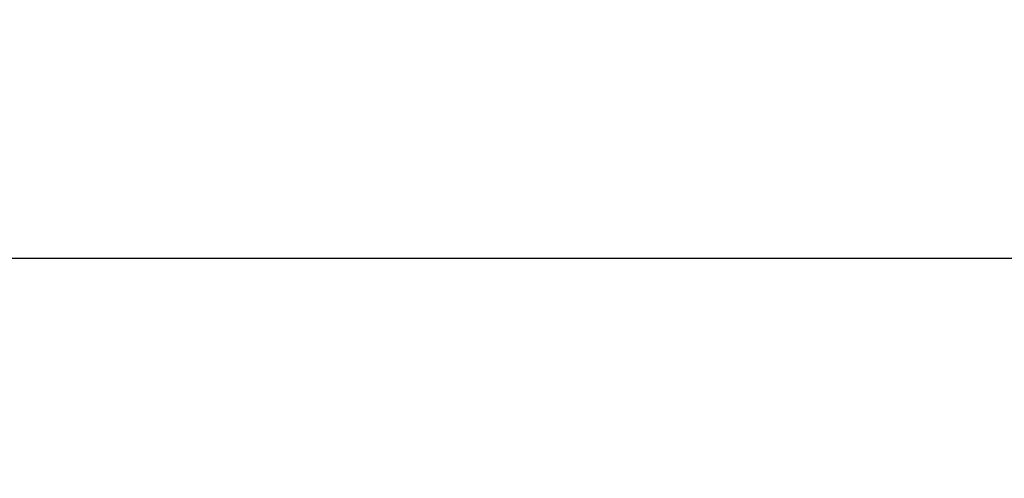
# Model space of a CAD drawing. Header units: inches. Extents: x 0 to 37.8, y 0 to 24.4.
# Tile 10 of 38: x 15.553 to 16.377, y 5.881 to 6.265. Entities that reach past the tile are written whole.
import ezdxf

# ---------------------------------------------------------------- set-up
doc = ezdxf.new("R2010")
doc.units = ezdxf.units.IN
doc.header["$LTSCALE"] = 2.077778
doc.header["$MEASUREMENT"] = 0
doc.layers.get('0').update_dxf_attribs({"linetype": 'CONTINUOUS'})
doc.layers.add('DIMENSIONS', color=7, linetype='CONTINUOUS')
doc.styles.get("Standard").update_dxf_attribs({"font": 'arial.ttf'})
doc.dimstyles.new('DIMSTYLE_1', dxfattribs={"dimtxt": 0.166667, "dimasz": 0.222222, "dimexe": 0.09, "dimexo": 0.07, "dimgap": 0.0375, "dimtad": 0, "dimtih": 1, "dimtoh": 1, "dimzin": 4, "dimdsep": 46, "dimtxsty": 'Standard', "dimblk": '_FILLED', "dimblk1": '_FILLED', "dimblk2": '_FILLED', "dimcen": 0.09, "dimadec": 3, "dimazin": 1, "dimtfac": 1, "dimtdec": 3, "dimtofl": 0, "dimtmove": 0, "dimatfit": 3, "dimldrblk": '_FILLED', "dimfxl": 0, "dimtolj": 1, "dimtzin": 4, "dimarcsym": 0})

# ---------------------------------------------------------------- blocks, each defined once
blk = doc.blocks.new('_FILLED')
at = {"color": 0, "linetype": 'ByBlock'}
blk.add_solid([(0, 0), (-1, 0.2), (-1, -0.2)], dxfattribs=at)
blk = doc.blocks.new('*D14')
at = {"layer": 'DIMENSIONS', "color": 2, "linetype": 'Continuous'}
for p, q in [((11.23864, 5.78796), (11.23864, 6.2648)), ((17.17864, 5.78796), (17.17864, 6.2648)), ((11.23864, 6.0648), (13.51781, 6.0648)), ((17.17864, 6.0648), (14.89947, 6.0648))]:
    blk.add_line(p, q, dxfattribs=at)
at = {"layer": 'DIMENSIONS', "color": 2, "linetype": 'Continuous', "xscale": 0.2222222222, "yscale": 0.2222222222, "zscale": 0.2222222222, "rotation": 180}
blk.add_blockref('_FILLED', (11.23864, 6.0648), dxfattribs=at)
at = {"layer": 'DIMENSIONS', "color": 2, "linetype": 'Continuous', "xscale": 0.2222222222, "yscale": 0.2222222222, "zscale": 0.2222222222}
blk.add_blockref('_FILLED', (17.17864, 6.0648), dxfattribs=at)
at = {"layer": 'DIMENSIONS', "color": 2, "linetype": 'Continuous', "insert": (14.20864, 6.14814), "char_height": 0.166667, "width": 1.2149938, "attachment_point": 2, "line_spacing_factor": 0.9}
blk.add_mtext('5.94 DOOR', dxfattribs=at)

msp = doc.modelspace()

# ---------------------------------------------------------------- dimensions: what is measured, and where the dimension line sits
at = {"layer": 'DIMENSIONS', "color": 2, "linetype": 'Continuous'}
dim = msp.add_linear_dim(base=(11.23864, 6.0648), p1=(17.17864, 5.71796), p2=(11.23864, 5.71796), angle=180, text='<> DOOR', dimstyle='DIMSTYLE_1', dxfattribs=at)
dim.commit()
dim.dimension.update_dxf_attribs({"geometry": '*D14', "text_midpoint": (14.20864, 6.0648), "dimtype": 160})

doc.saveas('drawing.dxf')
